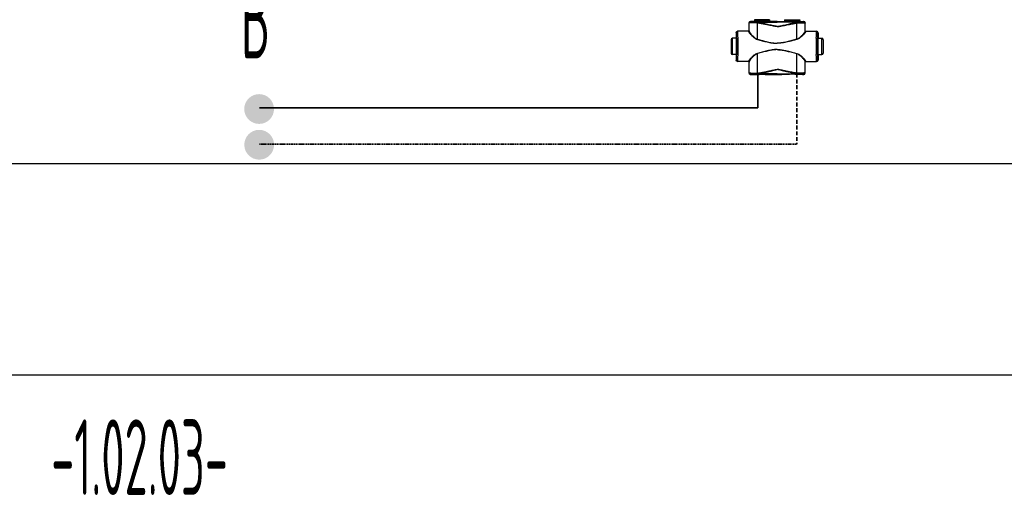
# Model space of a CAD drawing. Header units: millimetres. Extents: x -727 to 69715, y -15705 to 98123.
# Tile 185 of 256: x 41593 to 43223, y -13505 to -12717. Entities that reach past the tile are written whole.
import ezdxf
from ezdxf.enums import TextEntityAlignment as Align

# ---------------------------------------------------------------- set-up
doc = ezdxf.new("R2010")
doc.units = ezdxf.units.MM
doc.linetypes.add('VERDECKT', pattern=[9.525, 6.35, -3.175])
for name, color, linetype, lineweight in [('JS_VYT_POPIS - OBECNĚ', 7, 'Continuous', 5), ('UT_POTRUBI - PŘÍVOD', 1, 'Continuous', 35), ('UT_SCHÉMA_PŘÍVOD', 10, 'Continuous', 35), ('UT_SCHÉMA_ZPÁTEČKA', 172, 'VERDECKT', 35)]:
    doc.layers.add(name, color=color, linetype=linetype, lineweight=lineweight)
doc.styles.add('VZT_POPIS', font='isocp.shx', dxfattribs={"width": 0.6, "height": 125})

msp = doc.modelspace()

# ---------------------------------------------------------------- hatches: boundary and pattern name
at = {"layer": 'UT_SCHÉMA_PŘÍVOD'}
msp.add_hatch(color=256, dxfattribs=at).paths.add_polyline_path([(41965, -12864.8, 1), (42014.3, -12864.8, 1)])
at = {"layer": 'UT_SCHÉMA_ZPÁTEČKA', "ltscale": 0.3}
msp.add_hatch(color=256, dxfattribs=at).paths.add_polyline_path([(42014.4, -12923.9, -1), (41965.1, -12923.9, -1)])

# ---------------------------------------------------------------- linework, layer by layer
at = {"color": 0, "linetype": 'Continuous'}
for p, q in [((42800.5, -12722.6), (42800.3, -12722.5)), ((42800.3, -12735.5), (42800.3, -12722.5)), ((42803, -12720.1), (42802.8, -12720)), ((42804.5, -12720), (42802.8, -12720)), ((42804.8, -12720.1), (42804.5, -12720)), ((42834.4, -12717.1), (42809.2, -12717.1)), ((42809.2, -12717.1), (42809.2, -12718.5)), ((42809.2, -12718.5), (42810.2, -12719.4)), ((42809.2, -12718.5), (42834.4, -12718.5)), ((42810.2, -12719.4), (42833.5, -12719.4)), ((42810.3, -12719.8), (42833.3, -12719.8)), ((42810.3, -12719.8), (42810.3, -12720.1)), ((42818, -12720.2), (42813.1, -12720.2)), ((42813.1, -12720.9), (42813.1, -12720.2)), ((42813.1, -12720.9), (42846.8, -12720.9)), ((42846.8, -12720.2), (42825.7, -12720.2)), ((42833.3, -12719.8), (42833.3, -12720.1)), ((42834.4, -12718.5), (42833.5, -12719.4)), ((42834.4, -12717.1), (42834.4, -12718.5)), ((42840.6, -12720), (42838.8, -12720.1)), ((42846.8, -12720), (42840.6, -12720)), ((42846.8, -12720), (42853.1, -12720)), ((42846.8, -12720.2), (42868, -12720.2)), ((42880.5, -12720.9), (42846.8, -12720.9)), ((42853.1, -12720), (42854.8, -12720.1)), ((42859.2, -12717.1), (42884.4, -12717.1)), ((42859.2, -12717.1), (42859.2, -12718.5)), ((42884.4, -12718.5), (42859.2, -12718.5)), ((42859.2, -12718.5), (42860.2, -12719.4)), ((42883.5, -12719.4), (42860.2, -12719.4)), ((42883.3, -12719.8), (42860.3, -12719.8)), ((42860.3, -12719.8), (42860.3, -12720.1)), ((42875.7, -12720.2), (42880.5, -12720.2)), ((42880.5, -12720.9), (42880.5, -12720.2)), ((42883.3, -12719.8), (42883.3, -12720.1)), ((42884.4, -12718.5), (42883.5, -12719.4)), ((42884.4, -12717.1), (42884.4, -12718.5)), ((42888.8, -12720.1), (42889.2, -12720)), ((42889.2, -12720), (42890.8, -12720)), ((42890.7, -12720.1), (42890.8, -12720)), ((42893.2, -12722.6), (42893.3, -12722.5)), ((42893.3, -12735.5), (42893.3, -12722.5)), ((42779.4, -12738.8), (42779.1, -12738.8)), ((42779.1, -12738.8), (42779.1, -12746.9)), ((42799.7, -12736.3), (42781.6, -12736.3)), ((42800.3, -12735.5), (42800.5, -12735.5)), ((42893.3, -12735.5), (42893.2, -12735.5)), ((42894, -12736.3), (42912, -12736.3)), ((42914.3, -12738.8), (42914.5, -12738.8)), ((42914.5, -12738.8), (42914.5, -12746.9)), ((42770.6, -12750.3), (42770.6, -12772.3)), ((42779.4, -12747.8), (42773.1, -12747.8)), ((42773.1, -12774.8), (42773.1, -12747.8)), ((42779.1, -12746.9), (42779.4, -12747.3)), ((42779.5, -12747.3), (42779.5, -12747.3)), ((42914.2, -12747.3), (42914.2, -12747.3)), ((42914.5, -12746.9), (42914.3, -12747.3)), ((42914.3, -12747.8), (42920.5, -12747.8)), ((42920.5, -12774.8), (42920.5, -12747.8)), ((42923, -12750.3), (42923, -12772.3)), ((42779.4, -12774.8), (42773.1, -12774.8)), ((42779.4, -12775.3), (42779.1, -12775.6)), ((42779.1, -12775.6), (42779.1, -12783.8)), ((42779.1, -12783.8), (42779.4, -12783.8)), ((42779.5, -12775.3), (42779.5, -12775.3)), ((42799.7, -12786.3), (42781.6, -12786.3)), ((42800.5, -12787.1), (42800.3, -12787.1)), ((42800.3, -12805.2), (42800.3, -12787.1)), ((42893.2, -12787.1), (42893.3, -12787.1)), ((42893.3, -12805.2), (42893.3, -12787.1)), ((42894, -12786.3), (42912, -12786.3)), ((42914.2, -12775.3), (42914.2, -12775.3)), ((42914.3, -12774.8), (42920.5, -12774.8)), ((42914.3, -12775.3), (42914.5, -12775.6)), ((42914.5, -12783.8), (42914.3, -12783.8)), ((42914.5, -12775.6), (42914.5, -12783.8)), ((42800.3, -12805.2), (42800.5, -12805)), ((42814.4, -12805.4), (42814.6, -12805.4)), ((42879.3, -12805.4), (42879.1, -12805.4)), ((42893.3, -12805.2), (42893.2, -12805)), ((42802.8, -12807.7), (42803, -12807.5)), ((42804.5, -12807.7), (42802.8, -12807.7)), ((42804.8, -12807.6), (42804.5, -12807.7)), ((42814.7, -12807.5), (42814.9, -12807.5)), ((42846.8, -12806.7), (42814.9, -12806.7)), ((42814.9, -12807.5), (42814.9, -12806.7)), ((42814.9, -12807.5), (42816.2, -12807.5)), ((42827.5, -12807.5), (42846.8, -12807.5)), ((42840.6, -12807.7), (42838.8, -12807.6)), ((42846.8, -12807.7), (42840.6, -12807.7)), ((42846.8, -12806.7), (42878.8, -12806.7)), ((42866.2, -12807.5), (42846.8, -12807.5)), ((42846.8, -12807.7), (42853.1, -12807.7)), ((42853.1, -12807.7), (42854.8, -12807.6)), ((42878.8, -12807.5), (42877.5, -12807.5)), ((42878.8, -12807.5), (42878.8, -12806.7)), ((42879, -12807.5), (42878.8, -12807.5)), ((42888.8, -12807.6), (42889.2, -12807.7)), ((42889.2, -12807.7), (42890.8, -12807.7)), ((42890.8, -12807.7), (42890.7, -12807.5))]:
    msp.add_line(p, q, dxfattribs=at)
for p, q in [((-727.4, -12954.7), (68024.3, -12954.7)), ((-727.4, -13304.7), (68024.3, -13304.7))]:
    msp.add_line(p, q)
for centre, radius, start, end in [((42803, -12722.6), 2.5, 90.0025, 179.9975), ((42809.8, -12719.8), 0.5, 0, 45), ((42833.8, -12719.8), 0.5, 135, 180), ((42859.8, -12719.8), 0.5, 0, 45), ((42883.8, -12719.8), 0.5, 135, 180), ((42890.7, -12722.6), 2.5, 0.0025, 89.9975), ((42781.9, -12738.8), 2.5, 90.0022, 180.0011), ((42799.7, -12735.5), 0.8, 270.0036, 359.9972), ((42894, -12735.5), 0.8, 180.0028, 269.9964), ((42911.8, -12738.8), 2.5, 359.9989, 89.9978), ((42773.1, -12750.3), 2.5, 90, 180), ((40339.7, -12761.3), 2442.4, 359.6832, 0.3168), ((45354, -12761.3), 2442.4, 179.6832, 180.3168), ((42920.5, -12750.3), 2.5, 0, 90), ((42773.1, -12772.3), 2.5, 180, 270), ((42920.5, -12772.3), 2.5, 270, 0), ((42781.9, -12783.8), 2.5, 179.9989, 269.9978), ((42799.7, -12787.1), 0.8, 0.0028, 89.9964), ((42894, -12787.1), 0.8, 90.0036, 179.9972), ((42911.8, -12783.8), 2.5, 270.0022, 0.0011), ((42803, -12805), 2.5, 180.0025, 269.9975), ((42890.7, -12805), 2.5, 270.0025, 359.9975)]:
    msp.add_arc(centre, radius, start, end, dxfattribs=at)
at = {"color": 0, "linetype": 'Continuous', "extrusion": (0, 0, -1)}
for centre, major_axis, ratio, start_param, end_param in [((42802.8, -12722.5), (-1.77, 1.77), 0.999973, -0.785384, 0.785384), ((42821.8, -12720.1), (-17, 0), 0.005236, 4.941076, 6.283185), ((42821.8, -12720.1), (-17, 0), 0.005236, 3.141593, 4.483702), ((42781.6, -12738.8), (-2.5, 0), 0.999945, 0, 1.570796), ((42799.5, -12735.5), (-0.8, 0), 0.999986, -3.141593, -1.659157), ((42779.4, -12761.3), (0, 14), 0.010472, 0, 3.141593), ((42781.6, -12783.8), (-2.5, 0), 0.999945, -1.570796, 0), ((42799.5, -12787.1), (0.8, 0), 0.999986, -1.395381, 0), ((42802.8, -12805.2), (1.77, 1.77), 0.999973, -3.926977, -2.356208), ((42821.8, -12807.6), (-17, 0), 0.005236, 0, 1.229157), ((42821.8, -12807.6), (-17, 0), 0.005236, 1.912436, 3.141593)]:
    msp.add_ellipse(centre, major_axis=major_axis, ratio=ratio, start_param=start_param, end_param=end_param, dxfattribs=at)
at = {"color": 0, "linetype": 'Continuous'}
for centre, major_axis, ratio, start_param, end_param in [((42871.8, -12720.1), (17, 0), 0.005236, 3.141593, 4.483702), ((42871.8, -12720.1), (17, 0), 0.005236, 4.941076, 6.283185), ((42890.8, -12722.5), (1.77, 1.77), 0.999973, -0.785384, 0.785384), ((42894.1, -12735.5), (0.8, 0), 0.999986, -3.141593, -1.659157), ((42912, -12738.8), (2.5, 0), 0.999945, 0, 1.570796), ((42914.3, -12761.3), (0, 14), 0.010472, 0, 3.141593), ((42894.1, -12787.1), (-0.8, 0), 0.999986, -1.395381, 0), ((42912, -12783.8), (2.5, 0), 0.999945, -1.570796, 0), ((42890.8, -12805.2), (-1.77, 1.77), 0.999973, -3.926977, -2.356208), ((42871.8, -12807.6), (17, 0), 0.005236, 1.912436, 3.141593), ((42871.8, -12807.6), (17, 0), 0.005236, 0, 1.229157)]:
    msp.add_ellipse(centre, major_axis=major_axis, ratio=ratio, start_param=start_param, end_param=end_param, dxfattribs=at)
for points, knots in [([(42812.5, -12722.3), (42811.7, -12722.3), (42810.1, -12722.3), (42808.1, -12722.3), (42806.7, -12722.3), (42805.7, -12722.3), (42804.7, -12722.4), (42803.9, -12722.4), (42803.1, -12722.4), (42802.4, -12722.4), (42801.9, -12722.4), (42801.4, -12722.5), (42801.2, -12722.5), (42801, -12722.5), (42800.8, -12722.5), (42800.7, -12722.5), (42800.6, -12722.5), (42800.5, -12722.6), (42800.5, -12722.6), (42800.5, -12722.6), (42800.5, -12722.6)], [0, 0, 0, 0, 0.207034, 0.39928, 0.488214, 0.57154, 0.648707, 0.71921, 0.782588, 0.838437, 0.886403, 0.926186, 0.942933, 0.957549, 0.970012, 0.98031, 0.988432, 0.994377, 0.998178, 1, 1, 1, 1]), ([(42800.5, -12736), (42800.5, -12734.9), (42800.5, -12730.4), (42800.5, -12725.9), (42800.5, -12722.6)], [0, 0, 0, 0, 0.250733, 1, 1, 1, 1]), ([(42813.1, -12720.2), (42812.4, -12720.2), (42811.1, -12720.1), (42809.4, -12720.1), (42808.2, -12720.1), (42807.3, -12720.1), (42806.6, -12720.1), (42805.8, -12720.1), (42805.2, -12720.1), (42804.6, -12720.1), (42804.1, -12720.1), (42803.8, -12720.1), (42803.5, -12720.1), (42803.4, -12720.1), (42803.3, -12720.1), (42803.2, -12720.1), (42803.1, -12720.1), (42803.1, -12720.1), (42803, -12720.1), (42803, -12720.1), (42803, -12720.1), (42803, -12720.1), (42803, -12720.1), (42803, -12720.1)], [0, 0, 0, 0, 0.207653, 0.400343, 0.489423, 0.572844, 0.650059, 0.720565, 0.783909, 0.839692, 0.887568, 0.927242, 0.943927, 0.958477, 0.970869, 0.981088, 0.989117, 0.992306, 0.994945, 0.997032, 0.998568, 0.999554, 1, 1, 1, 1]), ([(42813.1, -12720.2), (42813.1, -12720.2), (42813, -12720.3), (42812.9, -12720.4), (42812.8, -12720.6), (42812.7, -12720.8), (42812.7, -12721.1), (42812.6, -12721.5), (42812.6, -12721.9), (42812.5, -12722.1), (42812.5, -12722.3)], [0, 0, 0, 0, 0.117156, 0.161001, 0.211236, 0.330442, 0.472834, 0.634922, 0.812344, 1, 1, 1, 1]), ([(42813.1, -12720.9), (42813, -12721.1), (42812.8, -12721.5), (42812.6, -12722), (42812.5, -12722.3)], [0, 0, 0, 0, 0.464895, 1, 1, 1, 1]), ([(42814.4, -12722.6), (42814.2, -12722.6), (42813.6, -12722.5), (42813, -12722.4), (42812.5, -12722.3)], [0, 0, 0, 0, 0.252579, 1, 1, 1, 1]), ([(42814.7, -12721.3), (42814.6, -12721.3), (42814.1, -12721.1), (42813.5, -12721), (42813.1, -12720.9)], [0, 0, 0, 0, 0.253704, 1, 1, 1, 1]), ([(42814.7, -12721.3), (42814.7, -12721.5), (42814.5, -12721.9), (42814.4, -12722.4), (42814.4, -12722.6)], [0, 0, 0, 0, 0.464569, 1, 1, 1, 1]), ([(42846.8, -12728.3), (42846.8, -12728.3), (42846.2, -12728.3), (42844.8, -12728.2), (42842.7, -12727.9), (42840.7, -12727.6), (42838, -12727.1), (42834.6, -12726.4), (42830.6, -12725.6), (42826.5, -12724.8), (42822.5, -12724.1), (42818.4, -12723.3), (42815.7, -12722.9), (42814.4, -12722.6)], [0.5000015, 0.5000015, 0.5000015, 0.5000015, 0.500002, 0.5313979, 0.5627848, 0.5941575, 0.6255147, 0.6881766, 0.7507583, 0.8132458, 0.8756245, 0.9378805, 1, 1, 1, 1]), ([(42814.4, -12749.4), (42814.4, -12747.2), (42814.4, -12738.2), (42814.4, -12729.3), (42814.4, -12722.6)], [0, 0, 0, 0, 0.250952, 1, 1, 1, 1]), ([(42846.8, -12728.1), (42846.8, -12728.1), (42846.5, -12728.1), (42845.8, -12728.1), (42844.4, -12727.9), (42842.7, -12727.6), (42840.7, -12727.2), (42838.7, -12726.8), (42836.7, -12726.3), (42834, -12725.7), (42830.7, -12724.9), (42826.7, -12723.9), (42822.7, -12723), (42818.7, -12722.1), (42816.1, -12721.6), (42814.7, -12721.3)], [0.499995, 0.499995, 0.499995, 0.499995, 0.4999958, 0.5157333, 0.5314718, 0.5629204, 0.5943483, 0.6257534, 0.6571339, 0.6884877, 0.7511054, 0.813586, 0.8759088, 0.9380534, 1, 1, 1, 1]), ([(42825.7, -12720.2), (42825.1, -12720.2), (42823.8, -12720.2), (42821.8, -12720.2), (42819.9, -12720.2), (42818.6, -12720.2), (42818, -12720.2)], [0, 0, 0, 0, 0.248355, 0.5, 0.751645, 1, 1, 1, 1]), ([(42846.8, -12728.1), (42846.8, -12728.1), (42847.2, -12728.1), (42847.9, -12728.1), (42849.3, -12727.9), (42851, -12727.6), (42853, -12727.2), (42855, -12726.8), (42857, -12726.3), (42859.7, -12725.7), (42863, -12724.9), (42867, -12723.9), (42871, -12723), (42875, -12722.1), (42877.6, -12721.6), (42879, -12721.3)], [0.499995, 0.499995, 0.499995, 0.499995, 0.4999958, 0.5157333, 0.5314718, 0.5629204, 0.5943483, 0.6257534, 0.6571339, 0.6884877, 0.7511054, 0.813586, 0.8759088, 0.9380534, 1, 1, 1, 1]), ([(42846.8, -12728.3), (42846.8, -12728.3), (42847.5, -12728.3), (42848.9, -12728.2), (42851, -12727.9), (42853, -12727.6), (42855.7, -12727.1), (42859.1, -12726.4), (42863.1, -12725.6), (42867.2, -12724.8), (42871.2, -12724.1), (42875.3, -12723.3), (42878, -12722.9), (42879.3, -12722.6)], [0.5000015, 0.5000015, 0.5000015, 0.5000015, 0.500002, 0.5313979, 0.5627848, 0.5941575, 0.6255147, 0.6881766, 0.7507583, 0.8132458, 0.8756245, 0.9378805, 1, 1, 1, 1]), ([(42868, -12720.2), (42868.6, -12720.2), (42869.9, -12720.2), (42871.8, -12720.2), (42873.8, -12720.2), (42875.1, -12720.2), (42875.7, -12720.2)], [0, 0, 0, 0, 0.248355, 0.5, 0.751645, 1, 1, 1, 1]), ([(42879, -12721.3), (42879.1, -12721.3), (42879.6, -12721.1), (42880.2, -12721), (42880.5, -12720.9)], [0, 0, 0, 0, 0.253704, 1, 1, 1, 1]), ([(42879, -12721.3), (42879, -12721.5), (42879.2, -12721.9), (42879.3, -12722.4), (42879.3, -12722.6)], [0, 0, 0, 0, 0.464569, 1, 1, 1, 1]), ([(42879.3, -12722.6), (42879.5, -12722.6), (42880.1, -12722.5), (42880.7, -12722.4), (42881.2, -12722.3)], [0, 0, 0, 0, 0.252579, 1, 1, 1, 1]), ([(42879.3, -12749.4), (42879.3, -12747.2), (42879.3, -12738.2), (42879.3, -12729.3), (42879.3, -12722.6)], [0, 0, 0, 0, 0.250952, 1, 1, 1, 1]), ([(42880.5, -12720.2), (42881.3, -12720.2), (42882.6, -12720.1), (42884.3, -12720.1), (42885.5, -12720.1), (42886.4, -12720.1), (42887.1, -12720.1), (42887.9, -12720.1), (42888.5, -12720.1), (42889.1, -12720.1), (42889.6, -12720.1), (42889.9, -12720.1), (42890.1, -12720.1), (42890.3, -12720.1), (42890.4, -12720.1), (42890.5, -12720.1), (42890.6, -12720.1), (42890.6, -12720.1), (42890.7, -12720.1), (42890.7, -12720.1), (42890.7, -12720.1), (42890.7, -12720.1), (42890.7, -12720.1), (42890.7, -12720.1)], [0, 0, 0, 0, 0.207653, 0.400343, 0.489423, 0.572844, 0.650059, 0.720565, 0.783909, 0.839692, 0.887568, 0.927242, 0.943927, 0.958477, 0.970869, 0.981088, 0.989117, 0.992306, 0.994945, 0.997032, 0.998568, 0.999554, 1, 1, 1, 1]), ([(42880.5, -12720.2), (42880.6, -12720.2), (42880.7, -12720.3), (42880.8, -12720.4), (42880.9, -12720.6), (42881, -12720.8), (42881, -12721.1), (42881.1, -12721.5), (42881.1, -12721.9), (42881.2, -12722.1), (42881.2, -12722.3)], [0, 0, 0, 0, 0.117156, 0.161001, 0.211236, 0.330442, 0.472834, 0.634922, 0.812344, 1, 1, 1, 1]), ([(42880.5, -12720.9), (42880.7, -12721.1), (42880.9, -12721.5), (42881.1, -12722), (42881.2, -12722.3)], [0, 0, 0, 0, 0.464895, 1, 1, 1, 1]), ([(42881.2, -12722.3), (42882, -12722.3), (42883.6, -12722.3), (42885.6, -12722.3), (42887, -12722.3), (42888, -12722.3), (42889, -12722.4), (42889.8, -12722.4), (42890.6, -12722.4), (42891.3, -12722.4), (42891.8, -12722.4), (42892.3, -12722.5), (42892.5, -12722.5), (42892.7, -12722.5), (42892.9, -12722.5), (42893, -12722.5), (42893.1, -12722.5), (42893.2, -12722.6), (42893.2, -12722.6), (42893.2, -12722.6), (42893.2, -12722.6)], [0, 0, 0, 0, 0.207034, 0.39928, 0.488214, 0.57154, 0.648707, 0.71921, 0.782588, 0.838437, 0.886403, 0.926186, 0.942933, 0.957549, 0.970012, 0.98031, 0.988432, 0.994377, 0.998178, 1, 1, 1, 1]), ([(42893.2, -12736), (42893.2, -12734.9), (42893.2, -12730.4), (42893.2, -12725.9), (42893.2, -12722.6)], [0, 0, 0, 0, 0.250733, 1, 1, 1, 1]), ([(42779.5, -12747.3), (42779.5, -12746.6), (42779.5, -12745.4), (42779.5, -12744), (42779.5, -12742.9), (42779.5, -12742.2), (42779.5, -12741.6), (42779.5, -12741), (42779.4, -12740.5), (42779.4, -12740.1), (42779.4, -12739.7), (42779.4, -12739.4), (42779.4, -12739.2), (42779.4, -12739.1), (42779.4, -12739), (42779.4, -12738.9), (42779.4, -12738.8), (42779.4, -12738.8), (42779.4, -12738.8), (42779.4, -12738.8), (42779.4, -12738.8)], [0, 0, 0, 0, 0.221931, 0.420259, 0.509783, 0.592499, 0.668149, 0.736495, 0.797321, 0.850436, 0.895675, 0.932895, 0.948462, 0.961984, 0.973451, 0.982856, 0.990196, 0.99547, 0.998697, 1, 1, 1, 1]), ([(42782.1, -12747.8), (42782.1, -12746.9), (42782, -12745.3), (42782, -12743.4), (42782, -12742), (42782, -12741), (42782, -12740.1), (42782, -12739.4), (42782, -12738.6), (42781.9, -12738), (42781.9, -12737.5), (42781.9, -12737.1), (42781.9, -12736.9), (42781.9, -12736.7), (42781.9, -12736.6), (42781.9, -12736.5), (42781.9, -12736.4), (42781.9, -12736.3), (42781.9, -12736.3), (42781.9, -12736.3), (42781.9, -12736.3), (42781.9, -12736.3)], [0, 0, 0, 0, 0.218984, 0.416191, 0.505653, 0.588551, 0.664564, 0.733396, 0.794781, 0.848478, 0.894279, 0.932006, 0.947796, 0.961515, 0.973152, 0.982695, 0.990138, 0.995479, 0.998726, 0.999584, 1, 1, 1, 1]), ([(42800.5, -12736), (42800.5, -12736.1), (42800.4, -12736.3), (42800.3, -12736.6), (42800, -12736.7), (42799.8, -12736.8), (42799.7, -12736.8)], [0, 0, 0, 0, 0.247572, 0.496581, 0.747591, 1, 1, 1, 1]), ([(42799.7, -12736.3), (42799.7, -12736.3), (42799.7, -12736.3), (42799.7, -12736.3), (42799.7, -12736.3), (42799.7, -12736.3), (42799.7, -12736.3), (42799.7, -12736.4), (42799.7, -12736.5), (42799.7, -12736.6), (42799.7, -12736.7), (42799.7, -12736.7), (42799.7, -12736.8)], [0, 0, 0, 0, 0.005122, 0.017304, 0.037118, 0.064661, 0.143035, 0.252499, 0.393016, 0.564526, 0.766907, 1, 1, 1, 1]), ([(42799.7, -12736.8), (42799.7, -12736.8), (42799.7, -12737), (42799.8, -12737.2), (42799.9, -12737.5), (42800.1, -12737.8), (42800.5, -12738.4), (42801, -12739.1), (42801.6, -12739.9), (42802.7, -12741.1), (42804.2, -12742.6), (42806.2, -12744.6), (42808.1, -12746.2), (42809.8, -12747.5), (42811.7, -12748.7), (42813.2, -12749.4), (42814.3, -12749.7)], [0, 0, 0, 0, 0.009694, 0.02127, 0.034861, 0.050494, 0.087694, 0.13227, 0.183417, 0.240322, 0.368483, 0.511765, 0.666448, 0.747227, 0.829948, 1, 1, 1, 1]), ([(42800.5, -12735.5), (42800.5, -12735.5), (42800.5, -12735.5), (42800.5, -12735.5), (42800.5, -12735.5), (42800.5, -12735.5), (42800.5, -12735.5), (42800.5, -12735.6), (42800.5, -12735.7), (42800.5, -12735.8), (42800.5, -12735.9), (42800.5, -12736), (42800.5, -12736)], [0, 0, 0, 0, 0.005057, 0.017214, 0.037015, 0.06455, 0.142921, 0.252392, 0.392925, 0.564459, 0.766871, 1, 1, 1, 1]), ([(42800.5, -12736), (42800.5, -12736.1), (42800.5, -12736.2), (42800.6, -12736.4), (42800.7, -12736.7), (42800.9, -12737.1), (42801.2, -12737.7), (42801.7, -12738.4), (42802.3, -12739.2), (42803.3, -12740.4), (42804.7, -12742), (42806.6, -12744.1), (42808.5, -12745.8), (42810.1, -12747.1), (42811.8, -12748.3), (42813.3, -12749.1), (42814.4, -12749.4)], [0, 0, 0, 0, 0.010286, 0.022433, 0.036551, 0.052653, 0.090607, 0.135698, 0.187142, 0.244158, 0.372094, 0.514728, 0.6685, 0.748767, 0.830965, 1, 1, 1, 1]), ([(42893.2, -12736), (42893.2, -12736.1), (42893.2, -12736.2), (42893.1, -12736.4), (42893, -12736.7), (42892.8, -12737.1), (42892.5, -12737.7), (42892, -12738.4), (42891.4, -12739.2), (42890.4, -12740.4), (42889, -12742), (42887.1, -12744.1), (42885.2, -12745.8), (42883.6, -12747.1), (42881.9, -12748.3), (42880.4, -12749.1), (42879.3, -12749.4)], [0, 0, 0, 0, 0.010286, 0.022433, 0.036551, 0.052653, 0.090607, 0.135698, 0.187142, 0.244158, 0.372094, 0.514728, 0.6685, 0.748767, 0.830965, 1, 1, 1, 1]), ([(42894, -12736.8), (42894, -12736.8), (42894, -12737), (42893.9, -12737.2), (42893.8, -12737.5), (42893.6, -12737.8), (42893.2, -12738.4), (42892.7, -12739.1), (42892.1, -12739.9), (42891, -12741.1), (42889.5, -12742.6), (42887.5, -12744.6), (42885.6, -12746.2), (42883.9, -12747.5), (42882, -12748.7), (42880.5, -12749.4), (42879.4, -12749.7)], [0, 0, 0, 0, 0.009694, 0.02127, 0.034861, 0.050494, 0.087694, 0.13227, 0.183417, 0.240322, 0.368483, 0.511765, 0.666448, 0.747227, 0.829948, 1, 1, 1, 1]), ([(42893.2, -12735.5), (42893.2, -12735.5), (42893.2, -12735.5), (42893.2, -12735.5), (42893.2, -12735.5), (42893.2, -12735.5), (42893.2, -12735.5), (42893.2, -12735.6), (42893.2, -12735.7), (42893.2, -12735.8), (42893.2, -12735.9), (42893.2, -12736), (42893.2, -12736)], [0, 0, 0, 0, 0.005057, 0.017214, 0.037015, 0.06455, 0.142921, 0.252392, 0.392925, 0.564459, 0.766871, 1, 1, 1, 1]), ([(42893.2, -12736), (42893.2, -12736.1), (42893.3, -12736.3), (42893.4, -12736.6), (42893.7, -12736.7), (42893.9, -12736.8), (42894, -12736.8)], [0, 0, 0, 0, 0.247572, 0.496581, 0.747591, 1, 1, 1, 1]), ([(42894, -12736.3), (42894, -12736.3), (42894, -12736.3), (42894, -12736.3), (42894, -12736.3), (42894, -12736.3), (42894, -12736.3), (42894, -12736.4), (42894, -12736.5), (42894, -12736.6), (42894, -12736.7), (42894, -12736.7), (42894, -12736.8)], [0, 0, 0, 0, 0.005122, 0.017304, 0.037118, 0.064661, 0.143035, 0.252499, 0.393016, 0.564526, 0.766907, 1, 1, 1, 1]), ([(42911.6, -12747.8), (42911.6, -12746.9), (42911.7, -12745.3), (42911.7, -12743.4), (42911.7, -12742), (42911.7, -12741), (42911.7, -12740.1), (42911.7, -12739.4), (42911.7, -12738.6), (42911.8, -12738), (42911.8, -12737.5), (42911.8, -12737.1), (42911.8, -12736.9), (42911.8, -12736.7), (42911.8, -12736.6), (42911.8, -12736.5), (42911.8, -12736.4), (42911.8, -12736.3), (42911.8, -12736.3), (42911.8, -12736.3), (42911.8, -12736.3), (42911.8, -12736.3)], [0, 0, 0, 0, 0.218984, 0.416191, 0.505653, 0.588551, 0.664564, 0.733396, 0.794781, 0.848478, 0.894279, 0.932006, 0.947796, 0.961515, 0.973152, 0.982695, 0.990138, 0.995479, 0.998726, 0.999584, 1, 1, 1, 1]), ([(42914.2, -12747.3), (42914.2, -12746.6), (42914.2, -12745.4), (42914.2, -12744), (42914.2, -12742.9), (42914.2, -12742.2), (42914.2, -12741.6), (42914.2, -12741), (42914.2, -12740.5), (42914.3, -12740.1), (42914.3, -12739.7), (42914.3, -12739.4), (42914.3, -12739.2), (42914.3, -12739.1), (42914.3, -12739), (42914.3, -12738.9), (42914.3, -12738.8), (42914.3, -12738.8), (42914.3, -12738.8), (42914.3, -12738.8), (42914.3, -12738.8)], [0, 0, 0, 0, 0.221931, 0.420259, 0.509783, 0.592499, 0.668149, 0.736495, 0.797321, 0.850436, 0.895675, 0.932895, 0.948462, 0.961984, 0.973451, 0.982856, 0.990196, 0.99547, 0.998697, 1, 1, 1, 1]), ([(42779.5, -12775.3), (42779.6, -12773.1), (42779.6, -12768.4), (42779.6, -12761.3), (42779.6, -12754.1), (42779.6, -12749.5), (42779.5, -12747.3)], [0, 0, 0, 0, 0.235226, 0.499987, 0.764754, 1, 1, 1, 1]), ([(42814.4, -12749.4), (42814.4, -12749.4), (42814.4, -12749.5), (42814.3, -12749.7), (42814.3, -12749.7)], [0, 0, 0, 0, 0.258378, 1, 1, 1, 1]), ([(42814.3, -12749.7), (42817, -12750.5), (42821, -12751.5), (42826.3, -12752.9), (42830.4, -12753.9), (42834.4, -12754.7), (42838.5, -12755.5), (42842, -12755.9), (42844.8, -12756.1), (42846.2, -12756.1), (42846.8, -12756.1), (42846.8, -12756.1)], [0, 0, 0, 0, 0.1245061, 0.1869228, 0.2494269, 0.3120016, 0.3746311, 0.4372993, 0.4686472, 0.4999998, 0.5, 0.5, 0.5, 0.5]), ([(42814.4, -12749.4), (42817.1, -12750.1), (42821, -12751.2), (42826.4, -12752.7), (42830.4, -12753.7), (42834.5, -12754.6), (42838.6, -12755.3), (42842, -12755.7), (42844.8, -12755.9), (42846.2, -12755.9), (42846.8, -12755.9), (42846.8, -12755.9)], [0, 0, 0, 0, 0.1244767, 0.1868883, 0.2493924, 0.3119715, 0.3746087, 0.437287, 0.4686409, 0.4999998, 0.5, 0.5, 0.5, 0.5]), ([(42879.3, -12749.4), (42876.6, -12750.1), (42872.6, -12751.2), (42867.3, -12752.7), (42863.3, -12753.7), (42859.2, -12754.6), (42855.1, -12755.3), (42851.7, -12755.7), (42848.9, -12755.9), (42847.5, -12755.9), (42846.8, -12755.9), (42846.8, -12755.9)], [0, 0, 0, 0, 0.1244767, 0.1868883, 0.2493924, 0.3119715, 0.3746087, 0.437287, 0.4686409, 0.4999998, 0.5, 0.5, 0.5, 0.5]), ([(42879.4, -12749.7), (42876.7, -12750.5), (42872.7, -12751.5), (42867.4, -12752.9), (42863.3, -12753.9), (42859.3, -12754.7), (42855.2, -12755.5), (42851.7, -12755.9), (42848.9, -12756.1), (42847.5, -12756.1), (42846.8, -12756.1), (42846.8, -12756.1)], [0, 0, 0, 0, 0.1245061, 0.1869228, 0.2494269, 0.3120016, 0.3746311, 0.4372993, 0.4686472, 0.4999998, 0.5, 0.5, 0.5, 0.5]), ([(42879.3, -12749.4), (42879.3, -12749.4), (42879.3, -12749.5), (42879.4, -12749.7), (42879.4, -12749.7)], [0, 0, 0, 0, 0.258378, 1, 1, 1, 1]), ([(42914.2, -12775.3), (42914.1, -12773.1), (42914.1, -12768.4), (42914.1, -12761.3), (42914.1, -12754.1), (42914.1, -12749.5), (42914.2, -12747.3)], [0, 0, 0, 0, 0.235226, 0.499987, 0.764754, 1, 1, 1, 1]), ([(42814.3, -12772.8), (42813.2, -12773.1), (42811.7, -12773.8), (42809.8, -12775), (42808.1, -12776.3), (42806.2, -12777.9), (42804.2, -12779.9), (42802.7, -12781.5), (42801.6, -12782.6), (42801, -12783.4), (42800.5, -12784.1), (42800.1, -12784.7), (42799.9, -12785.1), (42799.8, -12785.3), (42799.7, -12785.5), (42799.7, -12785.7), (42799.7, -12785.7)], [0, 0, 0, 0, 0.170052, 0.252774, 0.333553, 0.488235, 0.631517, 0.759678, 0.816583, 0.86773, 0.912306, 0.949506, 0.965139, 0.978731, 0.990306, 1, 1, 1, 1]), ([(42814.4, -12773.1), (42813.3, -12773.4), (42811.8, -12774.2), (42810.1, -12775.5), (42808.5, -12776.8), (42806.6, -12778.5), (42804.7, -12780.5), (42803.3, -12782.1), (42802.3, -12783.3), (42801.7, -12784.1), (42801.2, -12784.9), (42800.9, -12785.4), (42800.7, -12785.8), (42800.6, -12786.1), (42800.5, -12786.3), (42800.5, -12786.5), (42800.5, -12786.5)], [0, 0, 0, 0, 0.169036, 0.251233, 0.3315, 0.485272, 0.627906, 0.755842, 0.812858, 0.864302, 0.909393, 0.947347, 0.963449, 0.977567, 0.989714, 1, 1, 1, 1]), ([(42846.8, -12766.4), (42845.5, -12766.4), (42842.7, -12766.5), (42838.5, -12767), (42834.4, -12767.8), (42830.4, -12768.7), (42826.3, -12769.6), (42821, -12771), (42817, -12772.1), (42814.3, -12772.8)], [0.5, 0.5, 0.5, 0.5, 0.5626889, 0.6253582, 0.6879892, 0.7505657, 0.8130716, 0.8754902, 1, 1, 1, 1]), ([(42814.4, -12773.1), (42814.4, -12773.1), (42814.4, -12773), (42814.3, -12772.9), (42814.3, -12772.8)], [0, 0, 0, 0, 0.258378, 1, 1, 1, 1]), ([(42846.8, -12766.6), (42845.5, -12766.6), (42842.7, -12766.7), (42838.6, -12767.2), (42834.5, -12768), (42830.4, -12768.9), (42826.4, -12769.9), (42821, -12771.3), (42817.1, -12772.4), (42814.4, -12773.1)], [0.5, 0.5, 0.5, 0.5, 0.5627005, 0.6253799, 0.6880187, 0.7505997, 0.8131057, 0.8755193, 1, 1, 1, 1]), ([(42814.4, -12805.4), (42814.4, -12802.7), (42814.4, -12792), (42814.4, -12781.2), (42814.4, -12773.1)], [0, 0, 0, 0, 0.248459, 1, 1, 1, 1]), ([(42846.8, -12766.4), (42848.2, -12766.4), (42851, -12766.5), (42855.2, -12767), (42859.3, -12767.8), (42863.3, -12768.7), (42867.4, -12769.6), (42872.7, -12771), (42876.7, -12772.1), (42879.4, -12772.8)], [0.5, 0.5, 0.5, 0.5, 0.5626889, 0.6253582, 0.6879892, 0.7505657, 0.8130716, 0.8754902, 1, 1, 1, 1]), ([(42846.8, -12766.6), (42848.2, -12766.6), (42851, -12766.7), (42855.1, -12767.2), (42859.2, -12768), (42863.3, -12768.9), (42867.3, -12769.9), (42872.6, -12771.3), (42876.6, -12772.4), (42879.3, -12773.1)], [0.5, 0.5, 0.5, 0.5, 0.5627005, 0.6253799, 0.6880187, 0.7505997, 0.8131057, 0.8755193, 1, 1, 1, 1]), ([(42879.3, -12773.1), (42879.3, -12773.1), (42879.3, -12773), (42879.4, -12772.9), (42879.4, -12772.8)], [0, 0, 0, 0, 0.258378, 1, 1, 1, 1]), ([(42879.3, -12773.1), (42880.4, -12773.4), (42881.9, -12774.2), (42883.6, -12775.5), (42885.2, -12776.8), (42887.1, -12778.5), (42889, -12780.5), (42890.4, -12782.1), (42891.4, -12783.3), (42892, -12784.1), (42892.5, -12784.9), (42892.8, -12785.4), (42893, -12785.8), (42893.1, -12786.1), (42893.2, -12786.3), (42893.2, -12786.5), (42893.2, -12786.5)], [0, 0, 0, 0, 0.169036, 0.251233, 0.3315, 0.485272, 0.627906, 0.755842, 0.812858, 0.864302, 0.909393, 0.947347, 0.963449, 0.977567, 0.989714, 1, 1, 1, 1]), ([(42879.3, -12805.4), (42879.3, -12802.7), (42879.3, -12792), (42879.3, -12781.2), (42879.3, -12773.1)], [0, 0, 0, 0, 0.248459, 1, 1, 1, 1]), ([(42879.4, -12772.8), (42880.5, -12773.1), (42882, -12773.8), (42883.9, -12775), (42885.6, -12776.3), (42887.5, -12777.9), (42889.5, -12779.9), (42891, -12781.5), (42892.1, -12782.6), (42892.7, -12783.4), (42893.2, -12784.1), (42893.6, -12784.7), (42893.8, -12785.1), (42893.9, -12785.3), (42894, -12785.5), (42894, -12785.7), (42894, -12785.7)], [0, 0, 0, 0, 0.170052, 0.252774, 0.333553, 0.488235, 0.631517, 0.759678, 0.816583, 0.86773, 0.912306, 0.949506, 0.965139, 0.978731, 0.990306, 1, 1, 1, 1]), ([(42779.4, -12783.8), (42779.4, -12783.8), (42779.4, -12783.7), (42779.4, -12783.7), (42779.4, -12783.7), (42779.4, -12783.6), (42779.4, -12783.5), (42779.4, -12783.4), (42779.4, -12783.3), (42779.4, -12783.1), (42779.4, -12782.9), (42779.4, -12782.5), (42779.4, -12782), (42779.5, -12781.5), (42779.5, -12780.9), (42779.5, -12780.3), (42779.5, -12779.6), (42779.5, -12778.5), (42779.5, -12777.1), (42779.5, -12775.9), (42779.5, -12775.3)], [0, 0, 0, 0, 0.001303, 0.00453, 0.009804, 0.017144, 0.026549, 0.038016, 0.051538, 0.067105, 0.104325, 0.149564, 0.202679, 0.263505, 0.331851, 0.407501, 0.490217, 0.579741, 0.778069, 1, 1, 1, 1]), ([(42781.9, -12786.3), (42781.9, -12786.3), (42781.9, -12786.3), (42781.9, -12786.2), (42781.9, -12786.2), (42781.9, -12786.1), (42781.9, -12786.1), (42781.9, -12785.9), (42781.9, -12785.8), (42781.9, -12785.7), (42781.9, -12785.4), (42781.9, -12785), (42781.9, -12784.5), (42782, -12783.9), (42782, -12783.2), (42782, -12782.4), (42782, -12781.5), (42782, -12780.6), (42782, -12779.1), (42782, -12777.2), (42782.1, -12775.6), (42782.1, -12774.8)], [0, 0, 0, 0, 0.000416, 0.001274, 0.004521, 0.009862, 0.017305, 0.026849, 0.038485, 0.052204, 0.067994, 0.105721, 0.151522, 0.205219, 0.266604, 0.335437, 0.411449, 0.494347, 0.58381, 0.781016, 1, 1, 1, 1]), ([(42799.7, -12785.7), (42799.7, -12785.8), (42799.7, -12785.9), (42799.7, -12786), (42799.7, -12786.1), (42799.7, -12786.1), (42799.7, -12786.2), (42799.7, -12786.2), (42799.7, -12786.2), (42799.7, -12786.3), (42799.7, -12786.3), (42799.7, -12786.3), (42799.7, -12786.3)], [0, 0, 0, 0, 0.233093, 0.435474, 0.606984, 0.747501, 0.856965, 0.935339, 0.962882, 0.982696, 0.994878, 1, 1, 1, 1]), ([(42800.5, -12786.5), (42800.5, -12786.4), (42800.4, -12786.2), (42800.3, -12786), (42800, -12785.8), (42799.8, -12785.7), (42799.7, -12785.7)], [0, 0, 0, 0, 0.247572, 0.496581, 0.747591, 1, 1, 1, 1]), ([(42800.5, -12805), (42800.5, -12803.5), (42800.5, -12797.3), (42800.5, -12791.2), (42800.5, -12786.5)], [0, 0, 0, 0, 0.248801, 1, 1, 1, 1]), ([(42800.5, -12786.5), (42800.5, -12786.6), (42800.5, -12786.6), (42800.5, -12786.8), (42800.5, -12786.8), (42800.5, -12786.9), (42800.5, -12787), (42800.5, -12787), (42800.5, -12787), (42800.5, -12787.1), (42800.5, -12787.1), (42800.5, -12787.1), (42800.5, -12787.1)], [0, 0, 0, 0, 0.23313, 0.435541, 0.607074, 0.747608, 0.857079, 0.93545, 0.962985, 0.982786, 0.994943, 1, 1, 1, 1]), ([(42893.2, -12786.5), (42893.2, -12786.4), (42893.3, -12786.2), (42893.4, -12786), (42893.7, -12785.8), (42893.9, -12785.7), (42894, -12785.7)], [0, 0, 0, 0, 0.247572, 0.496581, 0.747591, 1, 1, 1, 1]), ([(42893.2, -12805), (42893.2, -12803.5), (42893.2, -12797.3), (42893.2, -12791.2), (42893.2, -12786.5)], [0, 0, 0, 0, 0.248801, 1, 1, 1, 1]), ([(42893.2, -12786.5), (42893.2, -12786.6), (42893.2, -12786.6), (42893.2, -12786.8), (42893.2, -12786.8), (42893.2, -12786.9), (42893.2, -12787), (42893.2, -12787), (42893.2, -12787), (42893.2, -12787.1), (42893.2, -12787.1), (42893.2, -12787.1), (42893.2, -12787.1)], [0, 0, 0, 0, 0.23313, 0.435541, 0.607074, 0.747608, 0.857079, 0.93545, 0.962985, 0.982786, 0.994943, 1, 1, 1, 1]), ([(42894, -12785.7), (42894, -12785.8), (42894, -12785.9), (42894, -12786), (42894, -12786.1), (42894, -12786.1), (42894, -12786.2), (42894, -12786.2), (42894, -12786.2), (42894, -12786.3), (42894, -12786.3), (42894, -12786.3), (42894, -12786.3)], [0, 0, 0, 0, 0.233093, 0.435474, 0.606984, 0.747501, 0.856965, 0.935339, 0.962882, 0.982696, 0.994878, 1, 1, 1, 1]), ([(42911.8, -12786.3), (42911.8, -12786.3), (42911.8, -12786.3), (42911.8, -12786.2), (42911.8, -12786.2), (42911.8, -12786.1), (42911.8, -12786.1), (42911.8, -12785.9), (42911.8, -12785.8), (42911.8, -12785.7), (42911.8, -12785.4), (42911.8, -12785), (42911.8, -12784.5), (42911.7, -12783.9), (42911.7, -12783.2), (42911.7, -12782.4), (42911.7, -12781.5), (42911.7, -12780.6), (42911.7, -12779.1), (42911.7, -12777.2), (42911.6, -12775.6), (42911.6, -12774.8)], [0, 0, 0, 0, 0.000416, 0.001274, 0.004521, 0.009862, 0.017305, 0.026849, 0.038485, 0.052204, 0.067994, 0.105721, 0.151522, 0.205219, 0.266604, 0.335437, 0.411449, 0.494347, 0.58381, 0.781016, 1, 1, 1, 1]), ([(42914.3, -12783.8), (42914.3, -12783.8), (42914.3, -12783.7), (42914.3, -12783.7), (42914.3, -12783.7), (42914.3, -12783.6), (42914.3, -12783.5), (42914.3, -12783.4), (42914.3, -12783.3), (42914.3, -12783.1), (42914.3, -12782.9), (42914.3, -12782.5), (42914.2, -12782), (42914.2, -12781.5), (42914.2, -12780.9), (42914.2, -12780.3), (42914.2, -12779.6), (42914.2, -12778.5), (42914.2, -12777.1), (42914.2, -12775.9), (42914.2, -12775.3)], [0, 0, 0, 0, 0.001303, 0.00453, 0.009804, 0.017144, 0.026549, 0.038016, 0.051538, 0.067105, 0.104325, 0.149564, 0.202679, 0.263505, 0.331851, 0.407501, 0.490217, 0.579741, 0.778069, 1, 1, 1, 1]), ([(42800.5, -12805), (42800.5, -12805.1), (42800.5, -12805.1), (42800.5, -12805.1), (42800.6, -12805.1), (42800.7, -12805.1), (42800.9, -12805.1), (42801.1, -12805.1), (42801.3, -12805.2), (42801.6, -12805.2), (42802.1, -12805.2), (42802.8, -12805.2), (42803.6, -12805.3), (42804.5, -12805.3), (42805.5, -12805.3), (42806.5, -12805.3), (42807.7, -12805.4), (42809.4, -12805.4), (42811.6, -12805.4), (42813.5, -12805.4), (42814.4, -12805.4)], [0, 0, 0, 0, 0.001901, 0.0058, 0.011886, 0.020197, 0.030732, 0.043479, 0.058422, 0.075536, 0.116153, 0.165047, 0.22186, 0.286169, 0.35749, 0.43527, 0.518903, 0.607727, 0.798032, 1, 1, 1, 1]), ([(42814.7, -12807.5), (42814.7, -12807.5), (42814.7, -12807.4), (42814.6, -12807.4), (42814.6, -12807.3), (42814.6, -12807.2), (42814.5, -12807.1), (42814.5, -12806.8), (42814.4, -12806.2), (42814.4, -12805.7), (42814.4, -12805.4)], [0, 0, 0, 0, 0.03281, 0.058939, 0.09263, 0.134005, 0.182986, 0.302653, 0.616803, 1, 1, 1, 1]), ([(42814.6, -12805.4), (42815.9, -12805.2), (42818.6, -12804.7), (42822.6, -12804), (42826.6, -12803.2), (42830, -12802.6), (42832.7, -12802.1), (42834.7, -12801.6), (42836.7, -12801.2), (42838.7, -12800.8), (42840.8, -12800.4), (42842.4, -12800.1), (42843.8, -12799.8), (42845.1, -12799.5), (42846.2, -12799.4), (42846.8, -12799.4)], [0, 0, 0, 0, 0.0621172, 0.1243716, 0.1867502, 0.2492392, 0.2805207, 0.3118245, 0.3431487, 0.3744915, 0.4058513, 0.4372266, 0.4529199, 0.4686172, 0.5, 0.5, 0.5, 0.5]), ([(42814.9, -12807.5), (42814.9, -12807.5), (42814.8, -12807.4), (42814.8, -12807.4), (42814.8, -12807.3), (42814.8, -12807.2), (42814.7, -12807.1), (42814.7, -12806.8), (42814.6, -12806.2), (42814.6, -12805.7), (42814.6, -12805.4)], [0, 0, 0, 0, 0.032697, 0.058797, 0.092469, 0.133835, 0.182813, 0.302491, 0.616704, 1, 1, 1, 1]), ([(42814.9, -12806.7), (42814.8, -12806.5), (42814.7, -12806.1), (42814.6, -12805.7), (42814.6, -12805.4)], [0, 0, 0, 0, 0.463333, 1, 1, 1, 1]), ([(42814.9, -12806.7), (42816.2, -12806.5), (42818.9, -12805.9), (42822.9, -12805), (42826.8, -12804.1), (42830.2, -12803.3), (42832.8, -12802.7), (42834.8, -12802.2), (42836.8, -12801.7), (42838.8, -12801.2), (42840.8, -12800.7), (42842.5, -12800.3), (42843.8, -12800), (42845.1, -12799.7), (42846.2, -12799.5), (42846.8, -12799.5)], [0, 0, 0, 0, 0.0619437, 0.1240868, 0.1864104, 0.2488944, 0.2801902, 0.3115184, 0.3428764, 0.3742614, 0.4056711, 0.4371032, 0.4528275, 0.4685577, 0.5, 0.5, 0.5, 0.5]), ([(42879.1, -12805.4), (42877.8, -12805.2), (42875.1, -12804.7), (42871.1, -12804), (42867.1, -12803.2), (42863.7, -12802.6), (42861, -12802.1), (42859, -12801.6), (42857, -12801.2), (42855, -12800.8), (42852.9, -12800.4), (42851.3, -12800.1), (42849.9, -12799.8), (42848.6, -12799.5), (42847.5, -12799.4), (42846.8, -12799.4)], [0, 0, 0, 0, 0.0621172, 0.1243716, 0.1867502, 0.2492392, 0.2805207, 0.3118245, 0.3431487, 0.3744915, 0.4058513, 0.4372266, 0.4529199, 0.4686172, 0.5, 0.5, 0.5, 0.5]), ([(42878.8, -12806.7), (42877.5, -12806.5), (42874.8, -12805.9), (42870.8, -12805), (42866.9, -12804.1), (42863.5, -12803.3), (42860.9, -12802.7), (42858.9, -12802.2), (42856.9, -12801.7), (42854.9, -12801.2), (42852.9, -12800.7), (42851.2, -12800.3), (42849.9, -12800), (42848.6, -12799.7), (42847.5, -12799.5), (42846.8, -12799.5)], [0, 0, 0, 0, 0.0619437, 0.1240868, 0.1864104, 0.2488944, 0.2801902, 0.3115184, 0.3428764, 0.3742614, 0.4056711, 0.4371032, 0.4528275, 0.4685577, 0.5, 0.5, 0.5, 0.5]), ([(42878.8, -12807.5), (42878.8, -12807.5), (42878.9, -12807.4), (42878.9, -12807.4), (42878.9, -12807.3), (42878.9, -12807.2), (42879, -12807.1), (42879, -12806.8), (42879.1, -12806.2), (42879.1, -12805.7), (42879.1, -12805.4)], [0, 0, 0, 0, 0.032697, 0.058797, 0.092469, 0.133835, 0.182813, 0.302491, 0.616704, 1, 1, 1, 1]), ([(42878.8, -12806.7), (42878.9, -12806.5), (42879, -12806.1), (42879.1, -12805.7), (42879.1, -12805.4)], [0, 0, 0, 0, 0.463333, 1, 1, 1, 1]), ([(42879, -12807.5), (42879, -12807.5), (42879, -12807.4), (42879.1, -12807.4), (42879.1, -12807.3), (42879.1, -12807.2), (42879.2, -12807.1), (42879.2, -12806.8), (42879.3, -12806.2), (42879.3, -12805.7), (42879.3, -12805.4)], [0, 0, 0, 0, 0.03281, 0.058939, 0.09263, 0.134005, 0.182986, 0.302653, 0.616803, 1, 1, 1, 1]), ([(42893.2, -12805), (42893.2, -12805.1), (42893.2, -12805.1), (42893.2, -12805.1), (42893.1, -12805.1), (42893, -12805.1), (42892.8, -12805.1), (42892.6, -12805.1), (42892.4, -12805.2), (42892.1, -12805.2), (42891.6, -12805.2), (42890.9, -12805.2), (42890.1, -12805.3), (42889.2, -12805.3), (42888.2, -12805.3), (42887.2, -12805.3), (42886, -12805.4), (42884.3, -12805.4), (42882.1, -12805.4), (42880.2, -12805.4), (42879.3, -12805.4)], [0, 0, 0, 0, 0.001901, 0.0058, 0.011886, 0.020197, 0.030732, 0.043479, 0.058422, 0.075536, 0.116153, 0.165047, 0.22186, 0.286169, 0.35749, 0.43527, 0.518903, 0.607727, 0.798032, 1, 1, 1, 1]), ([(42803, -12807.5), (42803, -12807.5), (42803, -12807.5), (42803, -12807.5), (42803, -12807.5), (42803, -12807.5), (42803.1, -12807.5), (42803.1, -12807.5), (42803.2, -12807.5), (42803.3, -12807.5), (42803.5, -12807.5), (42803.6, -12807.5), (42803.8, -12807.5), (42804.1, -12807.5), (42804.4, -12807.5), (42804.9, -12807.5), (42805.6, -12807.5), (42806.3, -12807.5), (42807.2, -12807.5), (42808.1, -12807.5), (42809.1, -12807.5), (42810.5, -12807.5), (42812.4, -12807.5), (42813.9, -12807.5), (42814.7, -12807.5)], [0, 0, 0, 0, 0.000442, 0.001439, 0.003, 0.005125, 0.007814, 0.011067, 0.019262, 0.029696, 0.04235, 0.057205, 0.074237, 0.093413, 0.114703, 0.163471, 0.220191, 0.284451, 0.355774, 0.433617, 0.517377, 0.606395, 0.797271, 1, 1, 1, 1]), ([(42816.2, -12807.5), (42816.6, -12807.5), (42817.6, -12807.4), (42819, -12807.4), (42820.4, -12807.3), (42821.8, -12807.3), (42823.3, -12807.3), (42824.7, -12807.4), (42826.1, -12807.4), (42827.1, -12807.5), (42827.5, -12807.5)], [0, 0, 0, 0, 0.12176, 0.246313, 0.372689, 0.5, 0.627311, 0.753687, 0.87824, 1, 1, 1, 1]), ([(42877.5, -12807.5), (42877.1, -12807.5), (42876.1, -12807.4), (42874.7, -12807.4), (42873.3, -12807.3), (42871.8, -12807.3), (42870.4, -12807.3), (42869, -12807.4), (42867.6, -12807.4), (42866.6, -12807.5), (42866.2, -12807.5)], [0, 0, 0, 0, 0.12176, 0.246313, 0.372689, 0.5, 0.627311, 0.753687, 0.87824, 1, 1, 1, 1]), ([(42890.7, -12807.5), (42890.7, -12807.5), (42890.7, -12807.5), (42890.7, -12807.5), (42890.7, -12807.5), (42890.7, -12807.5), (42890.6, -12807.5), (42890.6, -12807.5), (42890.5, -12807.5), (42890.4, -12807.5), (42890.2, -12807.5), (42890.1, -12807.5), (42889.9, -12807.5), (42889.6, -12807.5), (42889.3, -12807.5), (42888.8, -12807.5), (42888.1, -12807.5), (42887.4, -12807.5), (42886.5, -12807.5), (42885.6, -12807.5), (42884.6, -12807.5), (42883.2, -12807.5), (42881.3, -12807.5), (42879.8, -12807.5), (42879, -12807.5)], [0, 0, 0, 0, 0.000442, 0.001439, 0.003, 0.005125, 0.007814, 0.011067, 0.019262, 0.029696, 0.04235, 0.057205, 0.074237, 0.093413, 0.114703, 0.163471, 0.220191, 0.284451, 0.355774, 0.433617, 0.517377, 0.606395, 0.797271, 1, 1, 1, 1])]:
    msp.add_open_spline(points, degree=3, knots=knots, dxfattribs=at)
at = {"layer": 'UT_POTRUBI - PŘÍVOD'}
for p in [(42814.7, -12807.5), (41990.2, -12862.8)]:
    msp.add_line(p, (42814.7, -12862.8), dxfattribs=at)
at = {"layer": 'UT_SCHÉMA_ZPÁTEČKA'}
msp.add_line((42879.2, -12806.5), (42879.2, -12922.7), dxfattribs=at)
at = {"layer": 'UT_SCHÉMA_ZPÁTEČKA', "ltscale": 0.3}
msp.add_line((41990.2, -12922.7), (42879.2, -12922.7), dxfattribs=at)

# ---------------------------------------------------------------- texts
at = {"layer": 'JS_VYT_POPIS - OBECNĚ', "style": 'VZT_POPIS', "width": 0.5}
msp.add_text('B', height=125, dxfattribs=at).set_placement((42007.8, -12718.4), align=Align.MIDDLE_RIGHT)
msp.add_text('-1.02.03-', height=125, dxfattribs=at).set_placement((41791.8, -13440.7), align=Align.MIDDLE_CENTER)

doc.saveas('drawing.dxf')
